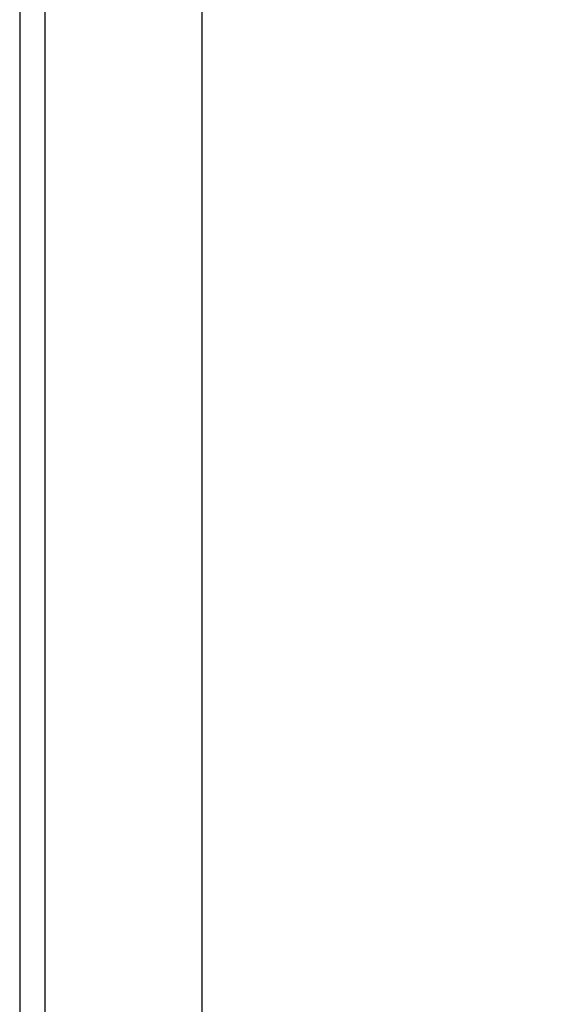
# Model space of a CAD drawing. Header units: millimetres. Extents: x 7 to 269, y 1 to 169.
# Tile 61 of 115: x 81.731 to 82.401, y 32.766 to 34.024. Entities that reach past the tile are written whole.
import ezdxf

# ---------------------------------------------------------------- set-up
doc = ezdxf.new("R2010")
doc.units = ezdxf.units.MM
doc.header["$MEASUREMENT"] = 0
doc.linetypes.add('Dashed', pattern=[0.75, 0.5, -0.25])
doc.layers.add('Eletroduto - Marco Polo', color=6, linetype='Continuous', lineweight=9)
doc.layers.add('Layout - Marco Polo', color=252, linetype='Continuous', lineweight=25)

msp = doc.modelspace()

# ---------------------------------------------------------------- linework, layer by layer
at = {"layer": 'Eletroduto - Marco Polo', "linetype": 'Dashed'}
msp.add_spline([(81.809, 30.7882), (81.8818, 30.9065), (81.9491, 31.0182), (82.0111, 31.1239), (82.068, 31.224), (82.12, 31.3189), (82.1674, 31.4092), (82.2102, 31.4954), (82.2488, 31.5778), (82.2834, 31.6571), (82.3141, 31.7335), (82.3412, 31.8077), (82.3649, 31.8802), (82.3853, 31.9512), (82.4028, 32.0215), (82.4175, 32.0914), (82.4296, 32.1613), (82.4393, 32.2318), (82.4469, 32.3034), (82.4525, 32.3765), (82.4563, 32.4516), (82.4587, 32.5292), (82.4597, 32.6097), (82.4596, 32.6936), (82.4586, 32.7814), (82.4569, 32.8736), (82.4547, 32.9706), (82.4522, 33.073), (82.4497, 33.1811), (82.4473, 33.2955), (82.4453, 33.4166)], degree=3, dxfattribs=at)
at = {"layer": 'Layout - Marco Polo'}
for p, q in [((81.9633, 35.1268), (81.9633, 28.5768)), ((81.7634, 30.8768), (81.7634, 34.9883)), ((81.7309, 34.9438), (81.7309, 30.9208))]:
    msp.add_line(p, q, dxfattribs=at)

doc.saveas('drawing.dxf')
